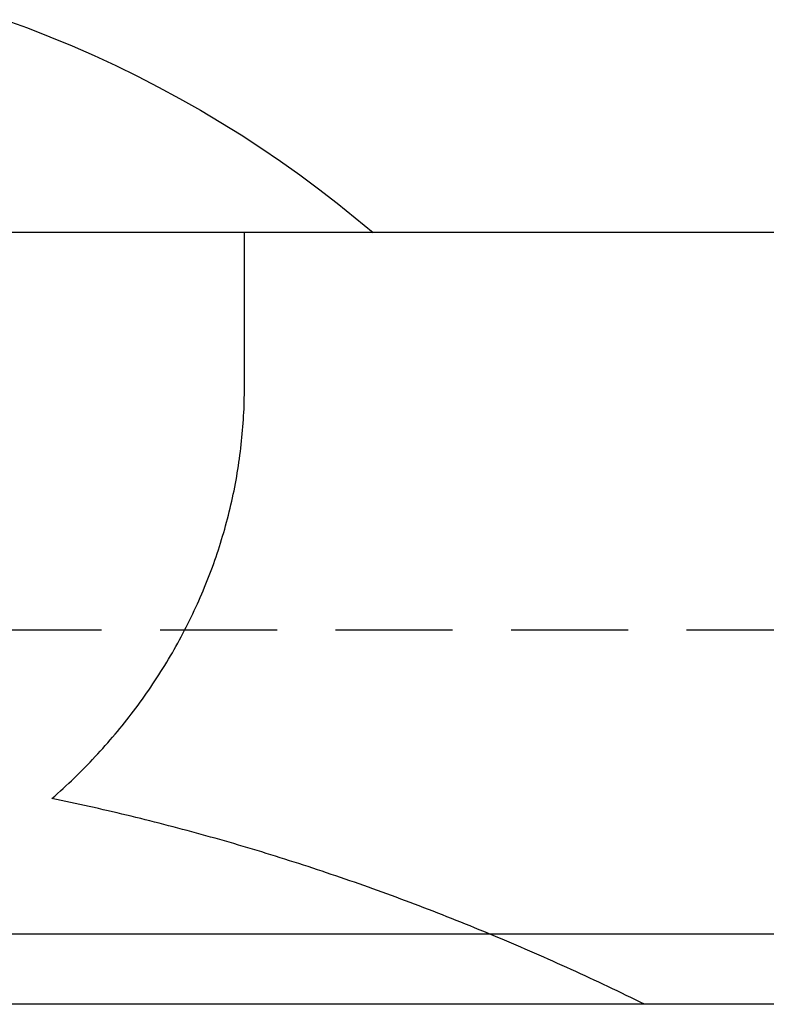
# Model space of a CAD drawing. Extents: x -140 to 296, y -140 to 296.
# Tile 12 of 15: x 9 to 25, y 220 to 241. Entities that reach past the tile are written whole.
import ezdxf

# ---------------------------------------------------------------- set-up
doc = ezdxf.new("R2010")
doc.units = 0
doc.header["$LTSCALE"] = 10
doc.linetypes.add('HIDDEN', pattern=[0.375, 0.25, -0.125])
doc.layers.get('0').update_dxf_attribs({"linetype": 'CONTINUOUS'})
doc.layers.add('HIDDEN', color=3, linetype='HIDDEN')

msp = doc.modelspace()

# ---------------------------------------------------------------- linework, layer by layer
for p, q in [((130, 236.8), (-130, 236.8)), ((16.248, 236.8), (13.5, 236.8)), ((13.5, 233.493), (13.5, 236.8)), ((55.75, 221.8), (-55.75, 221.8)), ((98.5, 220.3), (5.245, 220.3))]:
    msp.add_line(p, q)
msp.add_lwpolyline([(8.384, 241.352), (8.865, 241.175), (9.343, 240.988), (9.817, 240.792), (10.286, 240.586), (10.751, 240.37), (11.212, 240.145), (11.667, 239.91), (12.116, 239.667), (12.56, 239.416), (12.998, 239.155), (13.429, 238.887), (13.854, 238.61), (14.272, 238.326), (14.682, 238.034), (15.085, 237.736), (15.481, 237.43), (15.869, 237.118), (16.248, 236.8)])
for points in [[(9.387, 224.7, 0), (9.448, 224.753, 0), (9.508, 224.807, 0), (9.568, 224.861, 0), (9.628, 224.916, 0), (9.687, 224.971, 0), (9.745, 225.026, 0), (9.804, 225.081, 0), (9.862, 225.137, 0), (9.919, 225.193, 0), (9.976, 225.25, 0), (10.033, 225.306, 0), (10.089, 225.364, 0), (10.146, 225.421, 0), (10.201, 225.479, 0), (10.256, 225.537, 0), (10.311, 225.595, 0), (10.366, 225.654, 0), (10.419, 225.713, 0), (10.473, 225.772, 0), (10.526, 225.832, 0), (10.579, 225.892, 0), (10.631, 225.952, 0), (10.683, 226.013, 0), (10.735, 226.073, 0), (10.786, 226.134, 0), (10.836, 226.196, 0), (10.887, 226.257, 0), (10.936, 226.319, 0), (10.986, 226.382, 0), (11.035, 226.444, 0), (11.083, 226.507, 0), (11.131, 226.57, 0), (11.179, 226.633, 0), (11.226, 226.697, 0), (11.273, 226.761, 0), (11.319, 226.825, 0), (11.365, 226.889, 0), (11.411, 226.954, 0), (11.456, 227.019, 0), (11.5, 227.084, 0), (11.544, 227.15, 0), (11.588, 227.215, 0), (11.631, 227.281, 0), (11.674, 227.347, 0), (11.716, 227.414, 0), (11.758, 227.48, 0), (11.799, 227.547, 0), (11.84, 227.614, 0), (11.88, 227.682, 0), (11.92, 227.749, 0), (11.96, 227.817, 0), (11.999, 227.885, 0), (12.037, 227.953, 0), (12.075, 228.022, 0), (12.113, 228.09, 0), (12.15, 228.159, 0), (12.187, 228.228, 0), (12.223, 228.298, 0), (12.258, 228.367, 0), (12.293, 228.437, 0), (12.328, 228.507, 0), (12.362, 228.577, 0), (12.396, 228.647, 0), (12.429, 228.718, 0), (12.462, 228.788, 0), (12.494, 228.859, 0), (12.526, 228.93, 0), (12.557, 229.001, 0), (12.588, 229.073, 0), (12.619, 229.144, 0), (12.648, 229.216, 0), (12.678, 229.288, 0), (12.707, 229.36, 0), (12.735, 229.432, 0), (12.763, 229.505, 0), (12.79, 229.577, 0), (12.817, 229.65, 0), (12.843, 229.723, 0), (12.869, 229.796, 0), (12.894, 229.869, 0), (12.919, 229.942, 0), (12.943, 230.015, 0), (12.967, 230.089, 0), (12.99, 230.163, 0), (13.013, 230.237, 0), (13.035, 230.31, 0), (13.057, 230.385, 0), (13.078, 230.459, 0), (13.099, 230.533, 0), (13.119, 230.607, 0), (13.139, 230.682, 0), (13.158, 230.757, 0), (13.177, 230.831, 0), (13.195, 230.906, 0), (13.213, 230.981, 0), (13.23, 231.056, 0), (13.246, 231.132, 0), (13.262, 231.207, 0), (13.278, 231.282, 0), (13.293, 231.358, 0), (13.307, 231.433, 0), (13.321, 231.509, 0), (13.335, 231.584, 0), (13.348, 231.66, 0), (13.36, 231.736, 0), (13.372, 231.812, 0), (13.383, 231.888, 0), (13.394, 231.964, 0), (13.405, 232.04, 0), (13.414, 232.116, 0), (13.424, 232.192, 0), (13.432, 232.268, 0), (13.44, 232.345, 0), (13.448, 232.421, 0), (13.455, 232.497, 0), (13.462, 232.574, 0), (13.468, 232.65, 0), (13.473, 232.727, 0), (13.479, 232.803, 0), (13.483, 232.88, 0), (13.487, 232.956, 0), (13.491, 233.033, 0), (13.493, 233.11, 0), (13.496, 233.186, 0), (13.498, 233.263, 0), (13.499, 233.339, 0), (13.5, 233.416, 0), (13.5, 233.493, 0)], [(22.051, 220.3, 0), (21.953, 220.348, 0), (21.855, 220.396, 0), (21.758, 220.443, 0), (21.66, 220.491, 0), (21.562, 220.538, 0), (21.464, 220.585, 0), (21.366, 220.632, 0), (21.268, 220.678, 0), (21.17, 220.725, 0), (21.072, 220.771, 0), (20.974, 220.817, 0), (20.877, 220.862, 0), (20.778, 220.908, 0), (20.68, 220.953, 0), (20.582, 220.998, 0), (20.484, 221.043, 0), (20.386, 221.088, 0), (20.288, 221.132, 0), (20.19, 221.176, 0), (20.092, 221.22, 0), (19.993, 221.264, 0), (19.895, 221.308, 0), (19.797, 221.351, 0), (19.699, 221.394, 0), (19.6, 221.437, 0), (19.502, 221.48, 0), (19.404, 221.522, 0), (19.305, 221.564, 0), (19.207, 221.606, 0), (19.109, 221.648, 0), (19.01, 221.69, 0), (18.912, 221.731, 0), (18.814, 221.772, 0), (18.715, 221.813, 0), (18.616, 221.854, 0), (18.518, 221.895, 0), (18.419, 221.935, 0), (18.321, 221.975, 0), (18.222, 222.015, 0), (18.124, 222.055, 0), (18.025, 222.094, 0), (17.927, 222.133, 0), (17.828, 222.173, 0), (17.729, 222.211, 0), (17.631, 222.25, 0), (17.532, 222.288, 0), (17.433, 222.327, 0), (17.335, 222.364, 0), (17.236, 222.402, 0), (17.137, 222.44, 0), (17.038, 222.477, 0), (16.939, 222.514, 0), (16.841, 222.551, 0), (16.742, 222.588, 0), (16.643, 222.624, 0), (16.544, 222.66, 0), (16.445, 222.696, 0), (16.346, 222.732, 0), (16.247, 222.768, 0), (16.149, 222.803, 0), (16.05, 222.838, 0), (15.951, 222.873, 0), (15.852, 222.908, 0), (15.753, 222.942, 0), (15.654, 222.977, 0), (15.555, 223.011, 0), (15.456, 223.045, 0), (15.357, 223.078, 0), (15.257, 223.112, 0), (15.158, 223.145, 0), (15.059, 223.178, 0), (14.96, 223.211, 0), (14.861, 223.243, 0), (14.762, 223.276, 0), (14.663, 223.308, 0), (14.563, 223.34, 0), (14.464, 223.371, 0), (14.365, 223.403, 0), (14.266, 223.434, 0), (14.167, 223.465, 0), (14.067, 223.496, 0), (13.968, 223.527, 0), (13.869, 223.557, 0), (13.769, 223.587, 0), (13.67, 223.617, 0), (13.571, 223.647, 0), (13.471, 223.676, 0), (13.372, 223.706, 0), (13.273, 223.735, 0), (13.173, 223.764, 0), (13.074, 223.792, 0), (12.975, 223.821, 0), (12.875, 223.849, 0), (12.776, 223.877, 0), (12.676, 223.905, 0), (12.577, 223.932, 0), (12.477, 223.96, 0), (12.378, 223.987, 0), (12.278, 224.014, 0), (12.179, 224.04, 0), (12.079, 224.067, 0), (11.98, 224.093, 0), (11.88, 224.119, 0), (11.78, 224.145, 0), (11.681, 224.171, 0), (11.581, 224.196, 0), (11.482, 224.221, 0), (11.382, 224.246, 0), (11.283, 224.271, 0), (11.183, 224.296, 0), (11.083, 224.32, 0), (10.983, 224.344, 0), (10.884, 224.368, 0), (10.784, 224.391, 0), (10.684, 224.415, 0), (10.585, 224.438, 0), (10.485, 224.461, 0), (10.385, 224.484, 0), (10.286, 224.506, 0), (10.186, 224.529, 0), (10.086, 224.551, 0), (9.986, 224.573, 0), (9.886, 224.595, 0), (9.787, 224.616, 0), (9.687, 224.637, 0), (9.587, 224.658, 0), (9.487, 224.679, 0), (9.387, 224.7, 0)]]:
    msp.add_polyline3d(points)
at = {"layer": 'HIDDEN'}
msp.add_line((77.949, 228.3), (-77.949, 228.3), dxfattribs=at)

doc.saveas('drawing.dxf')
